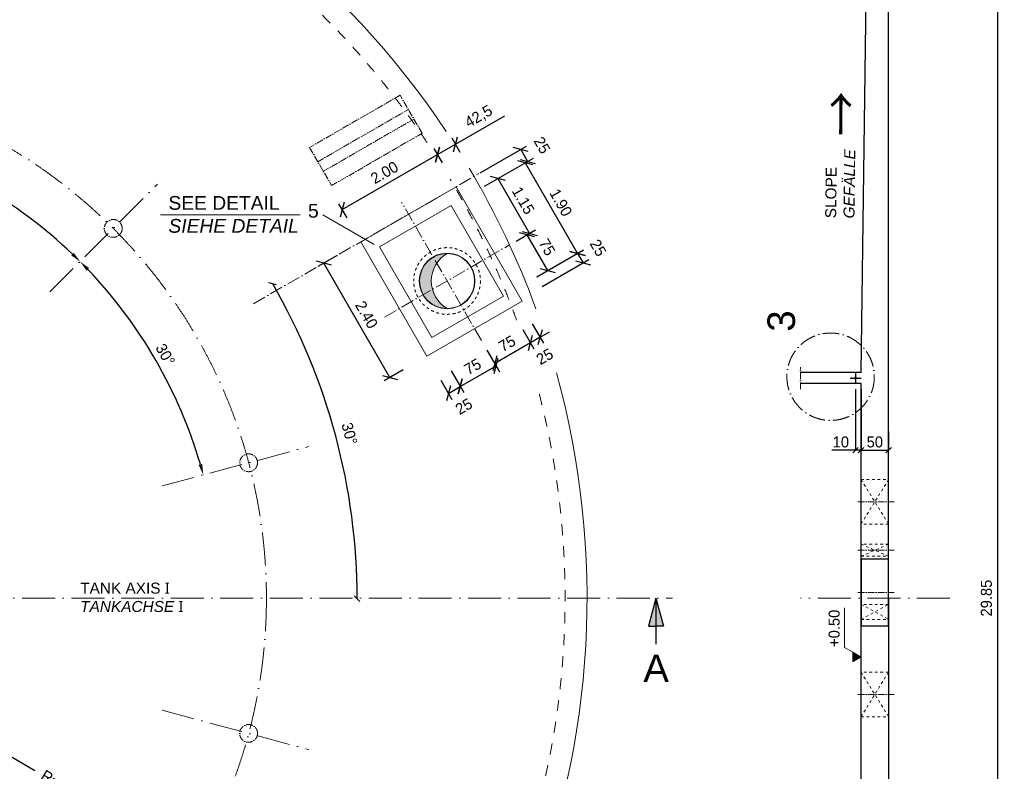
# Model space of a CAD drawing. Header units: millimetres. Extents: x -3395 to 5934498, y -177084 to 63013.
# Tile 37 of 121: x 195157 to 213042, y -86998 to -73340. Entities that reach past the tile are written whole.
import ezdxf

# ---------------------------------------------------------------- set-up
doc = ezdxf.new("R2010")
doc.units = ezdxf.units.MM
doc.linetypes.add('ACAD_ISO10W100', pattern=[18, 12, -3, 0, -3])
doc.linetypes.add('JIS_02_1.0', pattern=[2, 1, -1])
doc.layers.add('Bemaßung', color=7, linetype='Continuous', lineweight=9)
doc.layers.add('Beschriftung', color=7, linetype='Continuous', lineweight=9)
doc.styles.add('LBB3.5M1000', font='isocp.shx', dxfattribs={"height": 3.5})
doc.dimstyles.new('DIN', dxfattribs={"dimtxt": 2.5, "dimasz": 2.5, "dimexe": 1.25, "dimexo": 0.625, "dimtad": 1, "dimtih": 1, "dimdec": 4, "dimdsep": 46, "dimlunit": 6, "dimtxsty": 'Standard', "dimcen": 2.5, "dimadec": 0, "dimazin": 0, "dimtfac": 1, "dimtdec": 4, "dimtmove": 0, "dimatfit": 3, "dimfxl": 0, "dimtvp": 1, "dimtolj": 1, "dimtzin": 0, "dimarcsym": 0})

# ---------------------------------------------------------------- blocks, each defined once
blk = doc.blocks.new('*D201')
at = {"layer": 'Bemaßung', "color": 0, "lineweight": -2, "transparency": 16777216}
for p, q in [((190138, -83851), (195430, -86983)), ((198142, -88588), (196635, -87696))]:
    blk.add_line(p, q, dxfattribs=at)
at = {"layer": 'Bemaßung', "color": 0, "transparency": 16777216}
blk.add_solid([(198159, -88559), (198125, -88617), (198314, -88690)], dxfattribs=at)
at = {"layer": 'DEFPOINTS', "color": 0, "transparency": 16777216}
for p in [(190138, -83851), (198314, -88690)]:
    blk.add_point(p, dxfattribs=at)
at = {"layer": 'Bemaßung', "color": 0, "transparency": 16777216, "insert": (196032, -87340), "char_height": 200, "attachment_point": 5, "rotation": 329.3781}
blk.add_mtext('\\A1;R=9,50m', dxfattribs=at)
blk = doc.blocks.new('_Oblique')
at = {"color": 0, "linetype": 'ByBlock', "lineweight": -2}
blk.add_line((-0.5, -0.5), (0.5, 0.5), dxfattribs=at)
blk = doc.blocks.new('*D198')
at = {"layer": 'Bemaßung', "color": 0, "lineweight": -2, "transparency": 16777216}
blk.add_arc((190135, -83862), 8659, 46.3234, 73.6766, dxfattribs=at)
at = {"layer": 'Bemaßung', "color": 0, "transparency": 16777216}
for points in [[(192560, -75584), (192578, -75520), (192376, -75498)], [(196138, -77576), (196092, -77623), (196258, -77739)]]:
    blk.add_solid(points, dxfattribs=at)
at = {"layer": 'DEFPOINTS', "color": 0, "transparency": 16777216}
for p in [(192888, -73589), (192173, -76259), (197656, -76342), (195102, -76769), (195702, -78296)]:
    blk.add_point(p, dxfattribs=at)
at = {"layer": 'Bemaßung', "color": 0, "transparency": 16777216, "insert": (194565, -76190), "char_height": 200, "attachment_point": 5, "rotation": 330}
blk.add_mtext('\\A1;30°', dxfattribs=at)
blk = doc.blocks.new('*D207')
at = {"layer": 'Bemaßung', "color": 0, "lineweight": -2, "transparency": 16777216}
blk.add_arc((190138, -83851), 8649, 16.325, 43.675, dxfattribs=at)
at = {"layer": 'Bemaßung', "color": 0, "transparency": 16777216}
for points in [[(196370, -77902), (196418, -77855), (196254, -77735)], [(198471, -81411), (198406, -81429), (198492, -81612)]]:
    blk.add_solid(points, dxfattribs=at)
at = {"layer": 'DEFPOINTS', "color": 0, "transparency": 16777216}
for p in [(197659, -76331), (195705, -78285), (197977, -80196), (200411, -81098), (197742, -81813)]:
    blk.add_point(p, dxfattribs=at)
at = {"layer": 'Bemaßung', "color": 0, "transparency": 16777216, "insert": (197802, -79426), "char_height": 200, "attachment_point": 5, "rotation": 300}
blk.add_mtext('\\A1;30°', dxfattribs=at)
blk = doc.blocks.new('*D228')
at = {"layer": 'Bemaßung', "color": 0, "lineweight": -2, "transparency": 16777216}
for p in [(210940, -80821), (210440, -81164)]:
    blk.add_line(p, (210940, -81164), dxfattribs=at)
at = {"layer": 'DEFPOINTS', "color": 0, "transparency": 16777216}
for p in [(210940, -80821), (210440, -81164), (210940, -81164)]:
    blk.add_point(p, dxfattribs=at)
at = {"layer": 'Bemaßung', "color": 0, "lineweight": -2, "transparency": 16777216, "xscale": 100, "yscale": 100, "zscale": 100, "rotation": 180}
blk.add_blockref('_Oblique', (210440, -81164), dxfattribs=at)
at = {"layer": 'Bemaßung', "color": 0, "lineweight": -2, "transparency": 16777216, "xscale": 100, "yscale": 100, "zscale": 100}
blk.add_blockref('_Oblique', (210940, -81164), dxfattribs=at)
at = {"layer": 'Bemaßung', "color": 0, "transparency": 16777216, "insert": (210690, -81014), "char_height": 200, "attachment_point": 5}
blk.add_mtext('\\A1;50', dxfattribs=at)
blk = doc.blocks.new('*D230')
at = {"layer": 'Bemaßung', "color": 0, "lineweight": -2, "transparency": 16777216}
for p, q in [((212755, -68926), (213042, -68926)), ((212917, -68926), (212917, -98776)), ((212755, -98776), (213042, -98776))]:
    blk.add_line(p, q, dxfattribs=at)
at = {"layer": 'DEFPOINTS', "color": 0, "transparency": 16777216}
for p in [(212055, -68926), (212055, -98776), (212917, -98776)]:
    blk.add_point(p, dxfattribs=at)
at = {"layer": 'Bemaßung', "color": 0, "lineweight": -2, "transparency": 16777216, "xscale": 200, "yscale": 200, "zscale": 200}
for p, rotation in [((212917, -68926), 90), ((212917, -98776), 270)]:
    blk.add_blockref('_Oblique', p, dxfattribs=dict(at, rotation=rotation))
at = {"layer": 'Bemaßung', "color": 0, "transparency": 16777216, "insert": (212717, -83851), "char_height": 200, "attachment_point": 5, "rotation": 90}
blk.add_mtext('\\A1;29.85', dxfattribs=at)
blk = doc.blocks.new('*D243')
at = {"layer": 'Bemaßung', "color": 0, "lineweight": -2, "transparency": 16777216}
blk.add_arc((190138, -83851), 11437, 150, 180, dxfattribs=at)
at = {"layer": 'DEFPOINTS', "color": 0, "transparency": 16777216}
for p in [(176780, -76138), (180875, -78503), (179391, -79939), (172257, -83851), (204110, -83851)]:
    blk.add_point(p, dxfattribs=at)
at = {"layer": 'Bemaßung', "color": 0, "lineweight": -2, "transparency": 16777216, "xscale": 100, "yscale": 100, "zscale": 100}
for p, rotation in [((180234, -78132), 60.00000000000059), ((178702, -83851), 270)]:
    blk.add_blockref('_Oblique', p, dxfattribs=dict(at, rotation=rotation))
at = {"layer": 'Bemaßung', "color": 0, "transparency": 16777216, "insert": (178881, -80852), "char_height": 200, "attachment_point": 5, "rotation": 75.0835}
blk.add_mtext('\\A1;30°', dxfattribs=at)
blk = doc.blocks.new('*D285')
at = {"layer": 'Bemaßung', "color": 0, "lineweight": -2, "transparency": 16777216}
for p, q in [((203519, -76126), (204365, -75637)), ((204257, -75700), (204382, -75916)), ((203600, -76368), (204490, -75854))]:
    blk.add_line(p, q, dxfattribs=at)
at = {"layer": 'DEFPOINTS', "color": 0, "transparency": 16777216}
for p in [(204382, -75916), (203086, -76376), (203167, -76618)]:
    blk.add_point(p, dxfattribs=at)
at = {"layer": 'Bemaßung', "color": 0, "lineweight": -2, "transparency": 16777216, "xscale": 200, "yscale": 200, "zscale": 200}
for p, rotation in [((204257, -75700), 120.0000000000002), ((204382, -75916), 300.0000000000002)]:
    blk.add_blockref('_Oblique', p, dxfattribs=dict(at, rotation=rotation))
at = {"layer": 'Bemaßung', "color": 0, "transparency": 16777216, "insert": (204644, -75621), "char_height": 200, "attachment_point": 5, "rotation": 300}
blk.add_mtext('\\A1;25', dxfattribs=at)
blk = doc.blocks.new('*D286')
at = {"layer": 'Bemaßung', "color": 0, "lineweight": -2, "transparency": 16777216}
for p, q in [((203600, -76368), (204447, -75879)), ((204339, -75941), (205289, -77587)), ((204550, -78013), (205397, -77524))]:
    blk.add_line(p, q, dxfattribs=at)
at = {"layer": 'DEFPOINTS', "color": 0, "transparency": 16777216}
for p in [(203167, -76618), (205289, -77587), (204117, -78263)]:
    blk.add_point(p, dxfattribs=at)
at = {"layer": 'Bemaßung', "color": 0, "lineweight": -2, "transparency": 16777216, "xscale": 200, "yscale": 200, "zscale": 200}
for p, rotation in [((204339, -75941), 120.0000000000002), ((205289, -77587), 300.0000000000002)]:
    blk.add_blockref('_Oblique', p, dxfattribs=dict(at, rotation=rotation))
at = {"layer": 'Bemaßung', "color": 0, "transparency": 16777216, "insert": (204987, -76664), "char_height": 200, "attachment_point": 5, "rotation": 300}
blk.add_mtext('\\A1;1.90', dxfattribs=at)
blk = doc.blocks.new('*D287')
at = {"layer": 'Bemaßung', "color": 0, "lineweight": -2, "transparency": 16777216}
for p, q in [((204550, -78013), (205397, -77524)), ((205289, -77587), (205389, -77760)), ((204650, -78186), (205497, -77698))]:
    blk.add_line(p, q, dxfattribs=at)
at = {"layer": 'DEFPOINTS', "color": 0, "transparency": 16777216}
for p in [(205389, -77760), (204117, -78263), (204217, -78436)]:
    blk.add_point(p, dxfattribs=at)
at = {"layer": 'Bemaßung', "color": 0, "lineweight": -2, "transparency": 16777216, "xscale": 200, "yscale": 200, "zscale": 200}
for p, rotation in [((205289, -77587), 120.0000000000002), ((205389, -77760), 300.0000000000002)]:
    blk.add_blockref('_Oblique', p, dxfattribs=dict(at, rotation=rotation))
at = {"layer": 'Bemaßung', "color": 0, "transparency": 16777216, "insert": (205663, -77486), "char_height": 200, "attachment_point": 5, "rotation": 300}
blk.add_mtext('\\A1;25', dxfattribs=at)
blk = doc.blocks.new('*D288')
at = {"layer": 'Bemaßung', "color": 0, "lineweight": -2, "transparency": 16777216}
for p, q in [((204175, -77364), (204483, -77186)), ((204749, -77898), (204374, -77249)), ((204550, -78013), (204858, -77836))]:
    blk.add_line(p, q, dxfattribs=at)
at = {"layer": 'DEFPOINTS', "color": 0, "transparency": 16777216}
for p in [(204374, -77249), (203742, -77614), (204117, -78263)]:
    blk.add_point(p, dxfattribs=at)
at = {"layer": 'Bemaßung', "color": 0, "lineweight": -2, "transparency": 16777216, "xscale": 200, "yscale": 200, "zscale": 200}
for p, rotation in [((204374, -77249), 120.0000000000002), ((204749, -77898), 300.0000000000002)]:
    blk.add_blockref('_Oblique', p, dxfattribs=dict(at, rotation=rotation))
at = {"layer": 'Bemaßung', "color": 0, "transparency": 16777216, "insert": (204735, -77473), "char_height": 200, "attachment_point": 5, "rotation": 300}
blk.add_mtext('\\A1;75', dxfattribs=at)
blk = doc.blocks.new('*D289')
at = {"layer": 'Bemaßung', "color": 0, "lineweight": -2, "transparency": 16777216}
for p, q in [((203600, -76368), (203951, -76165)), ((203843, -76228), (204418, -77224)), ((204219, -77339), (204526, -77161))]:
    blk.add_line(p, q, dxfattribs=at)
at = {"layer": 'DEFPOINTS', "color": 0, "transparency": 16777216}
for p in [(203167, -76618), (204418, -77224), (203786, -77589)]:
    blk.add_point(p, dxfattribs=at)
at = {"layer": 'Bemaßung', "color": 0, "lineweight": -2, "transparency": 16777216, "xscale": 200, "yscale": 200, "zscale": 200}
for p, rotation in [((203843, -76228), 120.0000000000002), ((204418, -77224), 300.0000000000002)]:
    blk.add_blockref('_Oblique', p, dxfattribs=dict(at, rotation=rotation))
at = {"layer": 'Bemaßung', "color": 0, "transparency": 16777216, "insert": (204303, -76626), "char_height": 200, "attachment_point": 5, "rotation": 300}
blk.add_mtext('\\A1;1.15', dxfattribs=at)
blk = doc.blocks.new('*D290')
at = {"layer": 'Bemaßung', "color": 0, "lineweight": -2, "transparency": 16777216}
blk.add_arc((189849, -83861), 11437, 360, 30, dxfattribs=at)
at = {"layer": 'DEFPOINTS', "color": 0, "transparency": 16777216}
for p in [(203207, -76148), (199112, -78513), (200596, -79949), (175877, -83861), (207730, -83861)]:
    blk.add_point(p, dxfattribs=at)
at = {"layer": 'Bemaßung', "color": 0, "lineweight": -2, "transparency": 16777216, "xscale": 100, "yscale": 100, "zscale": 100}
for p, rotation in [((199753, -78143), 119.9999999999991), ((201285, -83861), 269.9999999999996)]:
    blk.add_blockref('_Oblique', p, dxfattribs=dict(at, rotation=rotation))
at = {"layer": 'Bemaßung', "color": 0, "transparency": 16777216, "insert": (201146, -80862), "char_height": 200, "attachment_point": 5, "rotation": 284.8665}
blk.add_mtext('\\A1;30°', dxfattribs=at)
blk = doc.blocks.new('*D292')
at = {"layer": 'Bemaßung', "color": 0, "lineweight": -2, "transparency": 16777216}
for p, q in [((200921, -77626), (200575, -77826)), ((201883, -79842), (200683, -77763)), ((202121, -79705), (201775, -79904))]:
    blk.add_line(p, q, dxfattribs=at)
at = {"layer": 'DEFPOINTS', "color": 0, "transparency": 16777216}
for p in [(201354, -77376), (200683, -77763), (202554, -79455)]:
    blk.add_point(p, dxfattribs=at)
at = {"layer": 'Bemaßung', "color": 0, "lineweight": -2, "transparency": 16777216, "xscale": 200, "yscale": 200, "zscale": 200}
for p, rotation in [((200683, -77763), 119.999999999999), ((201883, -79842), 299.999999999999)]:
    blk.add_blockref('_Oblique', p, dxfattribs=dict(at, rotation=rotation))
at = {"layer": 'Bemaßung', "color": 0, "transparency": 16777216, "insert": (201457, -78702), "char_height": 200, "attachment_point": 5, "rotation": 300}
blk.add_mtext('\\A1;2.40', dxfattribs=at)
blk = doc.blocks.new('*D293')
at = {"layer": 'Bemaßung', "color": 0, "lineweight": -2, "transparency": 16777216}
for p, q in [((202995, -79719), (203223, -80114)), ((202804, -79888), (203006, -80239)), ((202944, -80130), (203160, -80005))]:
    blk.add_line(p, q, dxfattribs=at)
at = {"layer": 'DEFPOINTS', "color": 0, "transparency": 16777216}
for p in [(202745, -79286), (202554, -79455), (203160, -80005)]:
    blk.add_point(p, dxfattribs=at)
at = {"layer": 'Bemaßung', "color": 0, "lineweight": -2, "transparency": 16777216, "xscale": 200, "yscale": 200, "zscale": 200}
for p, rotation in [((203160, -80005), 29.999999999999), ((202944, -80130), 209.999999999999)]:
    blk.add_blockref('_Oblique', p, dxfattribs=dict(at, rotation=rotation))
at = {"layer": 'Bemaßung', "color": 0, "transparency": 16777216, "insert": (203225, -80368), "char_height": 200, "attachment_point": 5, "rotation": 30}
blk.add_mtext('\\A1;25', dxfattribs=at)
blk = doc.blocks.new('*D294')
at = {"layer": 'Bemaßung', "color": 0, "lineweight": -2, "transparency": 16777216}
for p, q in [((203670, -79388), (203872, -79739)), ((202995, -79719), (203223, -80114)), ((203160, -80005), (203810, -79630))]:
    blk.add_line(p, q, dxfattribs=at)
at = {"layer": 'DEFPOINTS', "color": 0, "transparency": 16777216}
for p in [(203420, -78955), (202745, -79286), (203810, -79630)]:
    blk.add_point(p, dxfattribs=at)
at = {"layer": 'Bemaßung', "color": 0, "lineweight": -2, "transparency": 16777216, "xscale": 200, "yscale": 200, "zscale": 200}
for p, rotation in [((203810, -79630), 29.999999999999), ((203160, -80005), 209.999999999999)]:
    blk.add_blockref('_Oblique', p, dxfattribs=dict(at, rotation=rotation))
at = {"layer": 'Bemaßung', "color": 0, "transparency": 16777216, "insert": (203385, -79645), "char_height": 200, "attachment_point": 5, "rotation": 30}
blk.add_mtext('\\A1;75', dxfattribs=at)
blk = doc.blocks.new('*D295')
at = {"layer": 'Bemaßung', "color": 0, "lineweight": -2, "transparency": 16777216}
for p, q in [((204467, -78869), (204670, -79220)), ((204294, -78969), (204497, -79320)), ((204608, -79112), (204781, -79012)), ((204434, -79212), (204261, -79312)), ((204608, -79112), (204434, -79212))]:
    blk.add_line(p, q, dxfattribs=at)
at = {"layer": 'DEFPOINTS', "color": 0, "transparency": 16777216}
for p in [(204217, -78436), (204044, -78536), (204434, -79212)]:
    blk.add_point(p, dxfattribs=at)
at = {"layer": 'Bemaßung', "color": 0, "lineweight": -2, "transparency": 16777216, "xscale": 200, "yscale": 200, "zscale": 200}
for p, rotation in [((204608, -79112), 210.0000000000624), ((204434, -79212), 30.00000000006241)]:
    blk.add_blockref('_Oblique', p, dxfattribs=dict(at, rotation=rotation))
at = {"layer": 'Bemaßung', "color": 0, "transparency": 16777216, "insert": (204694, -79462), "char_height": 200, "attachment_point": 5, "rotation": 30}
blk.add_mtext('\\A1;25', dxfattribs=at)
blk = doc.blocks.new('*D296')
at = {"layer": 'Bemaßung', "color": 0, "lineweight": -2, "transparency": 16777216}
for p, q in [((204294, -78969), (204497, -79320)), ((204434, -79212), (203785, -79587)), ((203645, -79344), (203847, -79695))]:
    blk.add_line(p, q, dxfattribs=at)
at = {"layer": 'DEFPOINTS', "color": 0, "transparency": 16777216}
for p in [(204044, -78536), (203395, -78911), (203785, -79587)]:
    blk.add_point(p, dxfattribs=at)
at = {"layer": 'Bemaßung', "color": 0, "lineweight": -2, "transparency": 16777216, "xscale": 200, "yscale": 200, "zscale": 200}
for p, rotation in [((204434, -79212), 30.00000000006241), ((203785, -79587), 210.0000000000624)]:
    blk.add_blockref('_Oblique', p, dxfattribs=dict(at, rotation=rotation))
at = {"layer": 'Bemaßung', "color": 0, "transparency": 16777216, "insert": (204010, -79226), "char_height": 200, "attachment_point": 5, "rotation": 30}
blk.add_mtext('\\A1;75', dxfattribs=at)
blk = doc.blocks.new('*D297')
at = {"layer": 'Bemaßung', "color": 0, "lineweight": -2, "transparency": 16777216}
for p, q in [((203073, -75605), (203968, -75088)), ((202748, -75792), (203073, -75605)), ((203160, -75755), (203011, -75496)), ((202836, -75943), (202686, -75684))]:
    blk.add_line(p, q, dxfattribs=at)
at = {"layer": 'DEFPOINTS', "color": 0, "transparency": 16777216}
for p in [(203073, -75605), (203410, -76188), (203086, -76376)]:
    blk.add_point(p, dxfattribs=at)
at = {"layer": 'Bemaßung', "color": 0, "lineweight": -2, "transparency": 16777216, "xscale": 200, "yscale": 200, "zscale": 200}
for p, rotation in [((203073, -75605), 29.999999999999), ((202748, -75792), 209.999999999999)]:
    blk.add_blockref('_Oblique', p, dxfattribs=dict(at, rotation=rotation))
at = {"layer": 'Bemaßung', "color": 0, "transparency": 16777216, "insert": (203499, -75109), "char_height": 200, "attachment_point": 5, "rotation": 30}
blk.add_mtext('\\A1;42,5', dxfattribs=at)
blk = doc.blocks.new('*D298')
at = {"layer": 'Bemaßung', "color": 0, "lineweight": -2, "transparency": 16777216}
for p, q in [((201016, -76792), (202748, -75792)), ((202836, -75943), (202686, -75684)), ((201104, -76943), (200954, -76684))]:
    blk.add_line(p, q, dxfattribs=at)
at = {"layer": 'DEFPOINTS', "color": 0, "transparency": 16777216}
for p in [(202748, -75792), (203086, -76376), (201354, -77376)]:
    blk.add_point(p, dxfattribs=at)
at = {"layer": 'Bemaßung', "color": 0, "lineweight": -2, "transparency": 16777216, "xscale": 200, "yscale": 200, "zscale": 200}
for p, rotation in [((202748, -75792), 29.999999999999), ((201016, -76792), 209.999999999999)]:
    blk.add_blockref('_Oblique', p, dxfattribs=dict(at, rotation=rotation))
at = {"layer": 'Bemaßung', "color": 0, "transparency": 16777216, "insert": (201782, -76119), "char_height": 200, "attachment_point": 5, "rotation": 30}
blk.add_mtext('\\A1;2.00', dxfattribs=at)
blk = doc.blocks.new('*D305')
at = {"layer": 'Bemaßung', "color": 0, "lineweight": -2, "transparency": 16777216}
for p, q in [((210340, -80054), (210340, -81164)), ((210440, -80054), (210440, -81164)), ((210340, -81164), (209906, -81164)), ((210440, -81164), (210340, -81164))]:
    blk.add_line(p, q, dxfattribs=at)
at = {"layer": 'DEFPOINTS', "color": 0, "transparency": 16777216}
for p in [(210340, -79854), (210440, -79854), (210340, -81164)]:
    blk.add_point(p, dxfattribs=at)
at = {"layer": 'Bemaßung', "color": 0, "lineweight": -2, "transparency": 16777216, "xscale": 100, "yscale": 100, "zscale": 100, "rotation": 180}
blk.add_blockref('_Oblique', (210340, -81164), dxfattribs=at)
at = {"layer": 'Bemaßung', "color": 0, "lineweight": -2, "transparency": 16777216, "xscale": 100, "yscale": 100, "zscale": 100}
blk.add_blockref('_Oblique', (210440, -81164), dxfattribs=at)
at = {"layer": 'Bemaßung', "color": 0, "transparency": 16777216, "insert": (210073, -81014), "char_height": 200, "attachment_point": 5}
blk.add_mtext('\\A1;10', dxfattribs=at)

msp = doc.modelspace()

# ---------------------------------------------------------------- hatches: boundary and pattern name
for points in [[(206713.42775, -83850.79137), (206576.18619, -84362.98385), (206713.42775, -84362.98385)], [(206713.42775, -83850.79137), (206713.42775, -84362.98385), (206850.66931, -84362.98385)]]:
    msp.add_hatch(color=256).paths.add_polyline_path(points)
at = {"layer": 'Bemaßung'}
h = msp.add_hatch(color=256, dxfattribs=at)
h.dxf.hatch_style = 1
h.paths.add_polyline_path([(202919.57727, -77588.56177, 0.1316524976), (202669.57727, -77655.54907), (202732.53488, -77764.59485, -0.1120754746)])
h.paths.add_polyline_path([(202732.53488, -77764.59485), (202669.57727, -77655.54907, 0.2679491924), (202419.57727, -78088.56177, 0.1316524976), (202486.56457, -78338.56177), (202654.24241, -78241.75292, -0.2183019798)])
h.paths.add_polyline_path([(202654.24241, -78241.75292), (202486.56457, -78338.56177, 0.2679491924), (202919.57727, -78588.56177, -0.1953552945)])
h = msp.add_hatch(color=256, dxfattribs=at)
h.dxf.hatch_style = 1
h.paths.add_polyline_path([(210439.72116, -84921.42091), (210291.03196, -84835.57516), (210291.03196, -85007.26666)])

# ---------------------------------------------------------------- linework, layer by layer
for p, q in [((210439.72116, -79754.08805), (210589.72116, -68525.79137)), ((210939.72116, -83850.79137), (210939.72116, -68925.79137)), ((210439.72116, -79754.08805), (209339.72116, -79754.08805)), ((210339.72116, -79754.08805), (210339.72116, -79954.08805)), ((210239.72116, -79854.08805), (210259.54823, -79854.08805)), ((210269.54823, -79854.08805), (210309.54823, -79854.08805)), ((210319.54823, -79854.08805), (210359.8941, -79854.08805)), ((210369.8941, -79854.08805), (210409.8941, -79854.08805)), ((210419.8941, -79854.08805), (210439.72116, -79854.08805)), ((210439.72116, -79954.08805), (209339.72116, -79954.08805)), ((210439.72116, -87754.08805), (210439.72116, -79954.08805)), ((206713.42775, -83850.79137), (206576.18619, -84362.98385)), ((206713.42775, -83850.79137), (206713.42775, -84690.70534)), ((206713.42775, -83850.79137), (206850.66931, -84362.98385)), ((210939.72116, -83850.79137), (210939.72116, -98775.79137)), ((206576.18619, -84362.98385), (206713.42775, -84362.98385)), ((206850.66931, -84362.98385), (206713.42775, -84362.98385)), ((210439.72116, -85650.79137), (210439.72116, -84457.08805))]:
    msp.add_line(p, q)
at = {"linetype": 'ACAD_ISO10W100', "lineweight": 5, "ltscale": 10}
for p, q in [((200571.85314, -75922.18429), (202217.3014, -74972.18429)), ((200671.85314, -76095.38937), (202317.3014, -75145.38937))]:
    msp.add_line(p, q, dxfattribs=at)
at = {"linetype": 'ACAD_ISO10W100', "lineweight": 18, "ltscale": 20}
for p, q in [((199401.46482, -78502.77442), (203496.8696, -76138.29137)), ((203544.20774, -79170.45349), (202094.9468, -76660.25989)), ((201785.08399, -78743.56177), (204054.07055, -77433.56177))]:
    msp.add_line(p, q, dxfattribs=at)
at = {"linetype": 'ACAD_ISO10W100', "lineweight": 18, "ltscale": 50}
for p, q in [((195704.56269, -78284.65643), (197658.56352, -76330.65559)), ((197741.90948, -81813.44458), (200411.12425, -81098.23063)), ((193399.00268, -83850.79137), (207013.42775, -83850.79137)), ((212055.2486, -83850.79137), (209339.72116, -83850.79137)), ((197741.90948, -85888.13815), (200411.12425, -86603.3521))]:
    msp.add_line(p, q, dxfattribs=at)
at = {"linetype": 'ACAD_ISO10W100', "lineweight": 18, "ltscale": 10}
for p, q in [((209339.72116, -80054.08805), (209339.72116, -79654.08805)), ((211043.75518, -82100.79137), (210335.68714, -82100.79137)), ((211043.75518, -82980.79137), (210335.68714, -82980.79137)), ((211043.75518, -83750.79137), (210335.68714, -83750.79137)), ((211043.75518, -85600.79137), (210335.68714, -85600.79137))]:
    msp.add_line(p, q, dxfattribs=at)
at = {"linetype": 'JIS_02_1.0', "lineweight": 18, "ltscale": 50}
for p, q in [((210439.72116, -81694.79137), (210939.72116, -82506.79137)), ((210939.72116, -81694.79137), (210439.72116, -82506.79137)), ((210439.72116, -82871.24137), (210939.72116, -83090.34137)), ((210939.72116, -82871.24137), (210439.72116, -83090.34137)), ((210439.72116, -84237.29137), (210939.72116, -83964.29137)), ((210439.72116, -83964.29137), (210939.72116, -84237.29137)), ((210439.72116, -86006.79137), (210939.72116, -85194.79137)), ((210439.72116, -85194.79137), (210939.72116, -86006.79137))]:
    msp.add_line(p, q, dxfattribs=at)
at = {"linetype": 'ACAD_ISO10W100', "lineweight": 5, "ltscale": 10}
msp.add_lwpolyline([(200821.85314, -76355.19699), (202467.3014, -75405.19699), (202067.3014, -74712.37667), (200421.85314, -75662.37667)], close=True, dxfattribs=at)
at = {"lineweight": 18, "ltscale": 10}
for points in [[(202553.55187, -79454.58718), (201353.55187, -77376.12621), (203085.60267, -76376.12621), (204285.60267, -78454.58718)], [(202994.09632, -76717.63256), (203944.09632, -78363.08083), (202645.05822, -79113.08083), (201695.05822, -77467.63256)]]:
    msp.add_lwpolyline(points, close=True, dxfattribs=at)
at = {"linetype": 'JIS_02_1.0', "lineweight": 18, "ltscale": 50}
for points in [[(210439.72116, -81694.79137), (210939.72116, -81694.79137), (210939.72116, -82506.79137), (210439.72116, -82506.79137)], [(210439.72116, -83090.34137), (210939.72116, -83090.34137), (210939.72116, -82871.24137), (210439.72116, -82871.24137)], [(210439.72116, -84237.29137), (210939.72116, -84237.29137), (210939.72116, -83964.29137), (210439.72116, -83964.29137)], [(210439.72116, -86006.79137), (210939.72116, -86006.79137), (210939.72116, -85194.79137), (210439.72116, -85194.79137)]]:
    msp.add_lwpolyline(points, close=True, dxfattribs=at)
msp.add_lwpolyline([(210439.72116, -84356.79137), (210939.72116, -84356.79137), (210939.72116, -83144.79137), (210439.72116, -83144.79137)], close=True)
at = {"linetype": 'ACAD_ISO10W100', "lineweight": 18, "ltscale": 50}
msp.add_circle((190138.42775, -83850.79137), 9500, dxfattribs=at)
at = {"linetype": 'ACAD_ISO10W100', "lineweight": 18, "ltscale": 10}
for centre in [(196855.94217, -77133.27694), (199314.7231, -81392.01044), (199314.7231, -86309.57229)]:
    msp.add_circle(centre, 161.95, dxfattribs=at)
at = {"linetype": 'JIS_02_1.0', "lineweight": 18, "ltscale": 50}
msp.add_circle((202919.57727, -78088.56177), 606, dxfattribs=at)
at = {"lineweight": 9, "ltscale": 10}
for radius in [506, 500]:
    msp.add_circle((202919.57727, -78088.56177), radius, dxfattribs=at)
at = {"linetype": 'ACAD_ISO10W100', "lineweight": 18, "ltscale": 25}
msp.add_circle((209886.57745, -79828.27453), 794.27997, dxfattribs=at)
for centre in [(210264.54823, -79854.08805), (210314.54823, -79854.08805), (210364.8941, -79854.08805), (210414.8941, -79854.08805)]:
    msp.add_circle(centre, 5)
at = {"lineweight": 18, "ltscale": 10}
for start, end in [(33.593264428, 180), (20.055272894, 30.658155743), (338.065120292, 15.489658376), (180, 321.451728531)]:
    msp.add_arc((190138.42775, -83850.79137), 15325, start, end, dxfattribs=at)
at = {"linetype": 'JIS_02_1.0', "lineweight": 18, "ltscale": 200}
for start, end in [(33.689697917, 131.879108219), (19.785926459, 30.675795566), (338.282769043, 15.091877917)]:
    msp.add_arc((190138.42775, -83850.79137), 14925, start, end, dxfattribs=at)
at = {"lineweight": 9, "ltscale": 10}
msp.add_arc((203213.79019, -78088.56177), 580.13898, 120.473655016, 239.526344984, dxfattribs=at)
at = {"layer": 'Bemaßung'}
for p, q in [((210137.31983, -84746.82942), (210137.31983, -84025.67643)), ((210291.03196, -84835.57516), (210137.31983, -84746.82942))]:
    msp.add_line(p, q, dxfattribs=at)
msp.add_lwpolyline([(210439.72116, -84921.42091), (210291.03196, -84835.57516), (210291.03196, -85007.26666)], close=True, dxfattribs=at)
at = {"layer": 'Beschriftung'}
for p, q in [((200249.09719, -76886.31889), (197715.25225, -76886.31889)), ((200665.39743, -76886.31889), (201597.03077, -77424.23824))]:
    msp.add_line(p, q, dxfattribs=at)

# ---------------------------------------------------------------- texts
at = {"width": 635.4487125, "attachment_point": 1, "rotation": 89.35504661, "style": 'LBB3.5M1000'}
for s, insert, char_height in [('{\\fSimSun|b0|i0|c134|p2;→}', (209778.7408, -75454.23898), 600), ('{\\fArial|b0|i0|c0|p34;SLOPE\\fMS Shell Dlg|b0|i0|c0|p0;\\P\\fArial|b0|i1|c0|p34;GEFÄLLE}', (209787.2609, -76946.81943), 200)]:
    msp.add_mtext(s, dxfattribs=dict(at, insert=insert, char_height=char_height))
at = {"layer": 'Bemaßung', "insert": (209951.89211, -84400.0291), "char_height": 200, "attachment_point": 5, "rotation": 90}
msp.add_mtext('\\A1;+0.50', dxfattribs=at)
at = {"layer": 'Beschriftung', "attachment_point": 1, "style": 'LBB3.5M1000'}
for s, insert, char_height, width in [('{\\fArial|b0|i0|c0|p34;SEE DETAIL\\P\\fArial|b0|i1|c0|p34;SIEHE DETAIL}', (197858.74829, -76544.61473), 250, 3443.0793233), ('{\\fArial|b0|i0|c0|p34;5}', (200393.83077, -76687.73172), 250, 288.9441573), ('{\\fArial|b0|i0|c0|p34;\\C256;TANK AXIS \\fSegoe UI|b0|i0|c0|p34;I\\fArial|b0|i0|c0|p34;\\P\\fArial|b0|i1|c0|p34;TANKACHSE \\fSegoe UI|b0|i0|c0|p34;I}', (196255.42063, -83569.38986), 200, 2305.0611132), ('{\\fArial|b0|i0|c0|p34;A}', (206484.13631, -84877.43655), 500, 335.8461916)]:
    msp.add_mtext(s, dxfattribs=dict(at, insert=insert, char_height=char_height, width=width))
at = {"layer": 'Beschriftung', "insert": (208739.68223, -79010.62238), "char_height": 500, "width": 335.8461916, "attachment_point": 1, "rotation": 90, "style": 'LBB3.5M1000'}
msp.add_mtext('{\\fArial|b0|i0|c0|p34;3}', dxfattribs=at)

# ---------------------------------------------------------------- dimensions: what is measured, and where the dimension line sits
at = {"layer": 'Bemaßung'}
for base, p1, p2, angle, text, override, picture, middle in [((212916.96043, -98775.79137), (212055.2486, -68925.79137), (212055.2486, -98775.79137), 90, '29.85', {"dimscale": 100, "dimtxt": 2, "dimasz": 2, "dimexo": 7, "dimgap": 1, "dimtih": 0, "dimblk1": 'Oblique', "dimblk2": 'Oblique', "dimsah": 1, "dimtmove": 2}, '*D230', (212716.96043, -83850.79137)), ((204381.91175, -75916.37695), (203085.60267, -76376.12621), (203167.3014, -76617.63256), 300, '25', {"dimscale": 100, "dimtxt": 2, "dimasz": 2, "dimexo": 5, "dimgap": 1, "dimtih": 0, "dimblk1": 'Oblique', "dimblk2": 'Oblique', "dimsah": 1, "dimtmove": 2}, '*D285', (204644.17127, -75620.62377)), ((202748.41579, -75792.1014), (201353.55187, -77376.12621), (203085.60267, -76376.12621), 30, '2.00', {"dimscale": 100, "dimtxt": 2, "dimasz": 2, "dimexo": 5, "dimgap": 1, "dimtih": 0, "dimblk1": 'Oblique', "dimblk2": 'Oblique', "dimsah": 1}, '*D298', (201782.39039, -76118.89632)), ((205288.61048, -77586.82522), (203167.3014, -76617.63256), (204117.3014, -78263.08083), 300, '1.90', {"dimscale": 100, "dimtxt": 2, "dimasz": 2, "dimexo": 5, "dimgap": 1, "dimtih": 0, "dimblk1": 'Oblique', "dimblk2": 'Oblique', "dimsah": 1, "dimtmove": 2}, '*D286', (204986.81556, -76664.10108)), ((204417.65443, -77223.64652), (203167.3014, -76617.63256), (203785.60267, -77588.56177), 300, '1.15', {"dimscale": 100, "dimtxt": 2, "dimasz": 2, "dimexo": 5, "dimgap": 1, "dimtih": 0, "dimblk1": 'Oblique', "dimblk2": 'Oblique', "dimsah": 1, "dimtmove": 2}, '*D289', (204303.35951, -76625.68191)), ((204374.35316, -77248.64652), (204117.3014, -78263.08083), (203742.3014, -77613.56177), 300, '75', {"dimscale": 100, "dimtxt": 2, "dimasz": 2, "dimexo": 5, "dimgap": 1, "dimtih": 0, "dimblk1": 'Oblique', "dimblk2": 'Oblique', "dimsah": 1, "dimtmove": 2}, '*D288', (204735.05824, -77473.40605)), ((200683.34529, -77763.07016), (202553.55187, -79454.58718), (201353.55187, -77376.12621), 300, '2.40', {"dimscale": 100, "dimtxt": 2, "dimasz": 2, "dimexo": 5, "dimgap": 1, "dimtih": 0, "dimblk1": 'Oblique', "dimblk2": 'Oblique', "dimsah": 1, "dimtmove": 2}, '*D292', (201456.55037, -78702.30064)), ((205388.61048, -77760.0303), (204117.3014, -78263.08083), (204217.3014, -78436.28591), 300, '25', {"dimscale": 100, "dimtxt": 2, "dimasz": 2, "dimexo": 5, "dimgap": 1, "dimtih": 0, "dimblk1": 'Oblique', "dimblk2": 'Oblique', "dimsah": 1, "dimtmove": 2}, '*D287', (205663.37, -77485.92776)), ((203784.8068, -79587.18329), (204044.09632, -78536.28591), (203394.57727, -78911.28591), 210, '75', {"dimscale": 100, "dimtxt": 2, "dimasz": 2, "dimexo": 5, "dimgap": 1, "dimtih": 0, "dimblk1": 'Oblique', "dimblk2": 'Oblique', "dimsah": 1, "dimtmove": 2}, '*D296', (204009.56633, -79226.4782)), ((203809.8068, -79630.48456), (202745.05822, -79286.28591), (203419.57727, -78954.58718), 30, '75', {"dimscale": 100, "dimtxt": 2, "dimasz": 2, "dimexo": 5, "dimgap": 1, "dimtih": 0, "dimblk1": 'Oblique', "dimblk2": 'Oblique', "dimsah": 1, "dimtmove": 2}, '*D294', (203385.04728, -79644.77947)), ((210939.72116, -81163.87965), (210439.72116, -81163.87965), (210939.72116, -80821.0948), 180, '50', {"dimscale": 100, "dimtxt": 2, "dimasz": 1, "dimexe": 0, "dimexo": 0, "dimgap": 0.5, "dimtih": 0, "dimdec": 2, "dimblk1": 'Oblique', "dimblk2": 'Oblique', "dimsah": 1, "dimtmove": 2}, '*D228', (210689.72116, -81013.87965))]:
    dim = msp.add_linear_dim(base=base, p1=p1, p2=p2, angle=angle, text=text, dimstyle='DIN', override=override, dxfattribs=at)
    dim.commit()
    dim.dimension.update_dxf_attribs({"geometry": picture, "text_midpoint": middle})
for base, line1, line2, picture, middle in [((195101.91511, -76769.18658), ((192172.74065, -76258.63227), (192887.95459, -73589.41749)), ((195701.5288, -78295.97906), (197655.52963, -76341.97823)), '*D198', (194564.82664, -76190.11138)), ((197976.82636, -80195.68607), ((195704.56269, -78284.65643), (197658.56352, -76330.65559)), ((197741.90948, -81813.44458), (200411.12425, -81098.23063)), '*D207', (197801.64055, -79426.43339))]:
    dim = msp.add_angular_dim_2l(base=base, line1=line1, line2=line2, dimstyle='DIN', override={"dimscale": 100, "dimtxt": 2, "dimasz": 2, "dimexo": 2, "dimgap": 1, "dimtih": 0, "dimsah": 1, "dimtmove": 2}, dxfattribs=at)
    dim.commit()
    dim.dimension.update_dxf_attribs({"geometry": picture, "text_midpoint": middle})
for base, p1, p2, angle, text, override, picture, middle in [((203073.24896, -75604.55889), (203085.60267, -76376.12621), (203410.26706, -76188.29137), 30, '42,5', {"dimscale": 100, "dimtxt": 2, "dimasz": 2, "dimexo": 5, "dimgap": 1, "dimtih": 0, "dimblk1": 'Oblique', "dimblk2": 'Oblique', "dimsah": 1}, '*D297', (203607.29796, -75296.22555)), ((204434.32586, -79212.18329), (204217.3014, -78436.28591), (204044.09632, -78536.28591), 210, '25', {"dimscale": 100, "dimtxt": 2, "dimasz": 2, "dimexo": 5, "dimgap": 1, "dimtih": 0, "dimblk1": 'Oblique', "dimblk2": 'Oblique', "dimsah": 1, "dimtmove": 2}, '*D295', (204693.90622, -79461.78966)), ((203160.28775, -80005.48456), (202553.55187, -79454.58718), (202745.05822, -79286.28591), 30, '25', {"dimscale": 100, "dimtxt": 2, "dimasz": 2, "dimexo": 5, "dimgap": 1, "dimtih": 0, "dimblk1": 'Oblique', "dimblk2": 'Oblique', "dimsah": 1, "dimtmove": 2}, '*D293', (203225.0124, -80367.59093)), ((210339.72116, -81163.87965), (210439.72116, -79854.08805), (210339.72116, -79854.08805), 180, '10', {"dimscale": 100, "dimtxt": 2, "dimasz": 1, "dimexe": 0, "dimexo": 2, "dimgap": 0.5, "dimtih": 0, "dimdec": 2, "dimblk1": 'Oblique', "dimblk2": 'Oblique', "dimsah": 1}, '*D305', (210073.05449, -81163.87965))]:
    dim = msp.add_linear_dim(base=base, p1=p1, p2=p2, angle=angle, text=text, dimstyle='DIN', override=override, dxfattribs=at)
    dim.commit()
    dim.dimension.update_dxf_attribs({"geometry": picture, "text_midpoint": middle, "dimtype": 160})
for base, line1, line2, picture, middle in [((179391.42634, -79939.20275), ((180875.39068, -78502.77442), (176779.9859, -76138.29137)), ((172256.55187, -83850.79137), (204109.67293, -83850.79137)), '*D243', (178880.90154, -80851.92755)), ((200595.60582, -79949.3236), ((199111.64148, -78512.89528), (203207.04626, -76148.41222)), ((207730.48029, -83860.91222), (175877.35923, -83860.91222)), '*D290', (201145.73362, -80862.04841))]:
    dim = msp.add_angular_dim_2l(base=base, line1=line1, line2=line2, dimstyle='DIN', override={"dimscale": 100, "dimtxt": 2, "dimasz": 1, "dimgap": 0.5, "dimtih": 0, "dimblk1": 'Oblique', "dimblk2": 'Oblique', "dimsah": 1, "dimtmove": 2}, dxfattribs=at)
    dim.commit()
    dim.dimension.update_dxf_attribs({"geometry": picture, "text_midpoint": middle, "dimtype": 162})
dim = msp.add_radius_dim(center=(190138.42775, -83850.79137), mpoint=(198313.63197, -88689.80325), text='R=9,50m', dimstyle='DIN', override={"dimscale": 100, "dimtxt": 2, "dimasz": 2, "dimexo": 2, "dimgap": 1, "dimtih": 0, "dimblk1": 'Oblique', "dimsah": 1, "dimtmove": 2}, dxfattribs=at)
dim.commit()
dim.dimension.update_dxf_attribs({"geometry": '*D201', "text_midpoint": (196032.38905, -87339.50528), "dimtype": 164})

doc.saveas('drawing.dxf')
